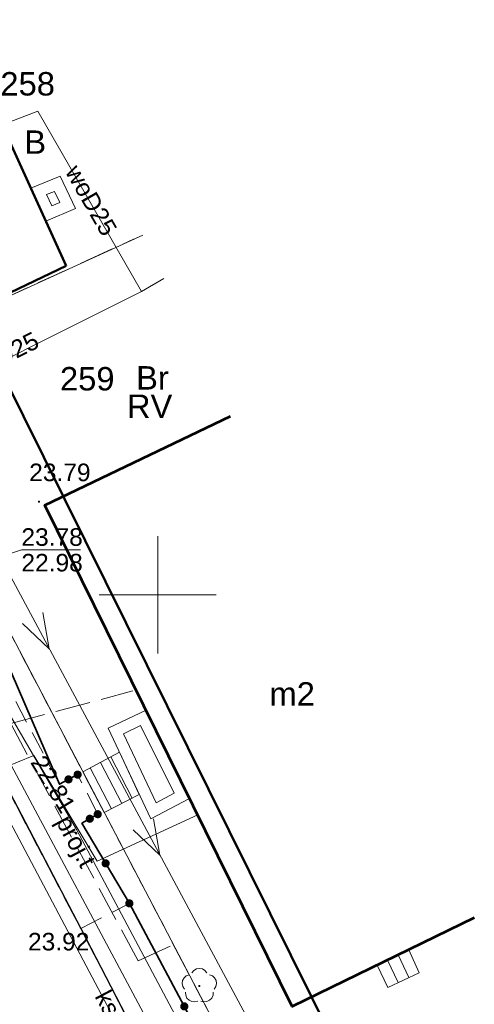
# Model space of a CAD drawing. Extents: x 5491061 to 5491264, y 5912943 to 5913063.
# Tile 57 of 58: x 5491244 to 5491264, y 5912983 to 5913025. Entities that reach past the tile are written whole.
import ezdxf
from ezdxf.enums import TextEntityAlignment as Align

# ---------------------------------------------------------------- set-up
doc = ezdxf.new("R2010")
doc.units = 0
for name, pattern in [('DGN Style 3', [2.568211, 1.834436, -0.733774]), ('PRZER1-1', [1, 0.5, -0.5]), ('PRZER2-1', [1.5, 1, -0.5]), ('PRZER3-1', [2, 1.5, -0.5])]:
    doc.linetypes.add(name, pattern=pattern)
doc.layers.get('0').update_dxf_attribs({"linetype": 'CONTINUOUS'})
for name, color, linetype, lineweight in [('GESBTO', 7, 'CONTINUOUS', 18), ('GESBZO', 7, 'CONTINUOUS', 50), ('GESBZO_O', 7, 'CONTINUOUS', 50), ('GESDZI', 7, 'CONTINUOUS', 18), ('GESDZI_O', 7, 'CONTINUOUS', 18), ('GESKKL', 82, 'CONTINUOUS', 18), ('GESKKL_O', 82, 'CONTINUOUS', 18), ('GESSCH', 7, 'CONTINUOUS', 18), ('GESUZY', 96, 'CONTINUOUS', 18), ('GESUZY_O', 96, 'CONTINUOUS', 18), ('GSLKOG', 7, 'CONTINUOUS', 35), ('GSLKRW', 7, 'CONTINUOUS', 25), ('GSPRDL', 96, 'CONTINUOUS', 18), ('GSPWPS', 7, 'CONTINUOUS', 13), ('GSPWPS_O', 7, 'CONTINUOUS', 13), ('GSSKOA', 7, 'CONTINUOUS', 18), ('GSSKOD', 7, 'CONTINUOUS', 18), ('GULEPR', 1, 'CONTINUOUS', 18), ('GULGPR', 52, 'CONTINUOUS', 18), ('GULKPR', 36, 'CONTINUOUS', 18), ('GULKPR_O', 36, 'CONTINUOUS', 18), ('GULTPR', 30, 'CONTINUOUS', 18), ('GULTPR_O', 30, 'CONTINUOUS', 18), ('GULWPR', 5, 'CONTINUOUS', 18), ('GULWPR_O', 5, 'CONTINUOUS', 18), ('GUPPRZ_O', 7, 'CONTINUOUS', 18), ('Siatka krzyży', 7, 'CONTINUOUS', 18), ('Zakres opracowania', 1, 'DGN Style 3', 50)]:
    doc.layers.add(name, color=color, linetype=linetype, lineweight=lineweight)
doc.styles.add('Arial', font='arial.ttf')

# ---------------------------------------------------------------- blocks, each defined once
blk = doc.blocks.new('D_GSPWPS1')
blk.add_hatch(color=0).paths.add_polyline_path([(-0.045, 0), (-0.043467, -0.011647), (-0.038971, -0.0225), (-0.03182, -0.03182), (-0.0225, -0.038971), (-0.011647, -0.043467), (0, -0.045), (0.011647, -0.043467), (0.0225, -0.038971), (0.03182, -0.03182), (0.038971, -0.0225), (0.043467, -0.011647), (0.045, 0), (0.043467, 0.011647), (0.038971, 0.0225), (0.03182, 0.03182), (0.0225, 0.038971), (0.011647, 0.043467), (0, 0.045), (-0.011647, 0.043467), (-0.0225, 0.038971), (-0.03182, 0.03182), (-0.038971, 0.0225), (-0.043467, 0.011647)])
blk = doc.blocks.new('D_GSPRDL1')
blk.add_hatch(color=0).paths.add_polyline_path([(0, -0.045), (0.013906, -0.042798), (0.02645, -0.036406), (0.036406, -0.02645), (0.042798, -0.013906), (0.045, 0), (0.042798, 0.013906), (0.036406, 0.02645), (0.02645, 0.036406), (0.013906, 0.042798), (0, 0.045), (-0.013906, 0.042798), (-0.02645, 0.036406), (-0.036406, 0.02645), (-0.042798, 0.013906), (-0.045, 0), (-0.042798, -0.013906), (-0.036406, -0.02645), (-0.02645, -0.036406), (-0.013906, -0.042798)])
at = {"color": 0}
for points in [[(-0.635969, -0.134326), (-0.70458, -0.024001), (-0.731429, 0.103115), (-0.713292, 0.231763), (-0.652348, 0.346501), (-0.55591, 0.433559), (-0.435555, 0.482485)], [(-0.324277, 0.563333), (-0.240553, 0.662679), (-0.127956, 0.727494), (0, 0.75), (0.127956, 0.727494), (0.240553, 0.662679), (0.324277, 0.563333)], [(0.435555, 0.482485), (0.55591, 0.433559), (0.652348, 0.346501), (0.713292, 0.231763), (0.731429, 0.103115), (0.70458, -0.024001), (0.635969, -0.134326)], [(-0.068773, -0.646351), (-0.194901, -0.677512), (-0.324092, -0.663766), (-0.440839, -0.606763), (-0.531129, -0.513345), (-0.584125, -0.394725), (-0.593465, -0.265141)], [(0.593465, -0.265141), (0.584125, -0.394725), (0.531129, -0.513345), (0.440839, -0.606763), (0.324092, -0.663766), (0.194901, -0.677512), (0.068773, -0.646351)]]:
    blk.add_lwpolyline(points, dxfattribs=at)
blk = doc.blocks.new('D_KOLO')
blk.add_hatch(color=0).paths.add_polyline_path([(-0.175, 0), (-0.169037, -0.045293), (-0.151554, -0.0875), (-0.123744, -0.123744), (-0.0875, -0.151554), (-0.045293, -0.169037), (0, -0.175), (0.045293, -0.169037), (0.0875, -0.151554), (0.123744, -0.123744), (0.151554, -0.0875), (0.169037, -0.045293), (0.175, 0), (0.169037, 0.045293), (0.151554, 0.0875), (0.123744, 0.123744), (0.0875, 0.151554), (0.045293, 0.169037), (0, 0.175), (-0.045293, 0.169037), (-0.0875, 0.151554), (-0.123744, 0.123744), (-0.151554, 0.0875), (-0.169037, 0.045293)])
blk = doc.blocks.new('D_GSLKOG1')
blk.add_hatch(color=0).paths.add_polyline_path([(-0.175, 0), (-0.169037, -0.045293), (-0.151554, -0.0875), (-0.123744, -0.123744), (-0.0875, -0.151554), (-0.045293, -0.169037), (0, -0.175), (0.045293, -0.169037), (0.0875, -0.151554), (0.123744, -0.123744), (0.151554, -0.0875), (0.169037, -0.045293), (0.175, 0), (0.169037, 0.045293), (0.151554, 0.0875), (0.123744, 0.123744), (0.0875, 0.151554), (0.045293, 0.169037), (0, 0.175), (-0.045293, 0.169037), (-0.0875, 0.151554), (-0.123744, 0.123744), (-0.151554, 0.0875), (-0.169037, 0.045293)])
blk = doc.blocks.new('D_SUEP1')
at = {"color": 0}
blk.add_lwpolyline([(-0.75, -0.5), (0.75, 0), (-0.75, 0.5)], dxfattribs=at)

msp = doc.modelspace()

# ---------------------------------------------------------------- linework, layer by layer
at = {"layer": 'GESBTO', "color": 252, "linetype": 'Continuous', "lineweight": 18, "true_color": 0x939598, "elevation": 10.18}
for points in [[(5491244.58545, 5913017.36499), (5491245.83398, 5913017.87821), (5491246.48659, 5913016.50662), (5491245.22729, 5913015.95531)], [(5491245.25556, 5913017.09985), (5491245.58599, 5913017.23568), (5491245.81341, 5913016.75772), (5491245.47816, 5913016.61096)], [(5491249.50238, 5912995.07483), (5491247.8787, 5912994.30664), (5491249.70015, 5912990.43822), (5491251.36385, 5912991.30434)], [(5491249.27172, 5912994.41256), (5491248.54366, 5912994.06811), (5491249.93084, 5912991.12202), (5491250.69885, 5912991.52184)]]:
    msp.add_lwpolyline(points, close=True, dxfattribs=at)
at = {"layer": 'GESBZO', "color": 252, "linetype": 'Continuous', "lineweight": 50, "true_color": 0x939598, "elevation": 10.18}
msp.add_lwpolyline([(5491246.09371, 5913014.0524), (5491237.6, 5913010), (5491231.33, 5913023.54), (5491239.98, 5913027.48)], close=True, dxfattribs=at)
at = {"layer": 'GESBZO', "color": 252, "linetype": 'Continuous', "lineweight": 53, "true_color": 0x939598, "elevation": 10.18, "flags": 128}
msp.add_lwpolyline([(5491263.52463, 5912986.19688), (5491255.75, 5912982.42), (5491245.18, 5913003.83), (5491253.1149, 5913007.63308)], dxfattribs=at)
at = {"layer": 'GESDZI', "color": 252, "linetype": 'Continuous', "lineweight": 13, "true_color": 0x939598, "elevation": 10.22, "flags": 128}
for points in [[(5491256.08236, 5912974.72878), (5491255.96, 5912974.97), (5491237.6, 5913010), (5491229.38, 5913025.75), (5491224.63, 5913035.27), (5491222.33, 5913039.88), (5491219.13615, 5913046.27981)], [(5491240.49036, 5913030.31232), (5491229.38, 5913025.75), (5491237.6, 5913010), (5491249.35807, 5913015.36932)], [(5491249.35807, 5913015.36932), (5491237.6, 5913010), (5491255.96, 5912974.97), (5491256.08236, 5912974.72878)]]:
    msp.add_lwpolyline(points, dxfattribs=at)
at = {"layer": 'GESKKL', "color": 252, "linetype": 'PRZER3-1', "lineweight": 13, "true_color": 0x939598, "elevation": 10.06}
msp.add_lwpolyline([(5491256.08236, 5912974.72878), (5491255.96, 5912974.97), (5491237.6, 5913010), (5491249.35807, 5913015.36932)], dxfattribs=at)
at = {"layer": 'GESSCH', "color": 252, "linetype": 'Continuous', "lineweight": 18, "true_color": 0x939598, "elevation": 10.18}
for points in [[(5491246.8081, 5912992.43573), (5491247.7193, 5912990.69756), (5491249.21479, 5912991.46903), (5491248.36561, 5912993.27252)], [(5491259.37627, 5912984.18163), (5491259.83026, 5912983.22959), (5491261.16742, 5912983.85914), (5491260.72869, 5912984.83862)]]:
    msp.add_lwpolyline(points, close=True, dxfattribs=at)
for points in [[(5491248.9114, 5912991.31252), (5491248.00128, 5912993.07678)], [(5491248.02269, 5912990.85406), (5491247.12024, 5912992.60343)], [(5491248.46704, 5912991.08329), (5491247.56076, 5912992.8401)], [(5491260.72502, 5912983.65086), (5491260.27059, 5912984.61608)], [(5491260.27265, 5912983.43788), (5491259.82081, 5912984.39758)]]:
    msp.add_lwpolyline(points, dxfattribs=at)
at = {"layer": 'GESUZY', "color": 252, "linetype": 'PRZER1-1', "lineweight": 13, "true_color": 0x939598, "elevation": 10.08}
for points in [[(5491256.08236, 5912974.72878), (5491255.96, 5912974.97), (5491237.6, 5913010), (5491229.38, 5913025.75), (5491219.13573, 5913046.27962)], [(5491240.49036, 5913030.31232), (5491229.38, 5913025.75), (5491237.6, 5913010), (5491249.35807, 5913015.36932)], [(5491256.08236, 5912974.72878), (5491255.96, 5912974.97), (5491237.6, 5913010), (5491249.35807, 5913015.36932)]]:
    msp.add_lwpolyline(points, dxfattribs=at)
at = {"layer": 'GSLKOG', "color": 252, "linetype": 'Continuous', "lineweight": 35, "true_color": 0x939598, "elevation": 10.18}
for points in [[(5491240.75986, 5913003.56047), (5491245.8, 5912991.91), (5491246.58, 5912992.32)], [(5491247.44, 5912990.63), (5491246.76, 5912990.24), (5491248.79, 5912986.82)], [(5491253.48, 5912978.02), (5491248.79, 5912986.82)]]:
    msp.add_lwpolyline(points, dxfattribs=at)
at = {"layer": 'GSLKRW', "color": 252, "linetype": 'Continuous', "lineweight": 30, "true_color": 0x939598, "elevation": 10.18, "flags": 128}
msp.add_lwpolyline([(5491216.73249, 5913045.18142), (5491218.21448, 5913042.03219), (5491225.2799, 5913027.39856), (5491234.22414, 5913009.53654), (5491241.13079, 5912996.41127), (5491246.71, 5912985.74), (5491253.15671, 5912973.29674)], dxfattribs=at)
at = {"layer": 'GSSKOA', "color": 252, "linetype": 'PRZER3-1', "lineweight": 13, "true_color": 0x939598, "elevation": 10.18}
msp.add_lwpolyline([(5491253.15671, 5912973.29674), (5491246.71, 5912985.74), (5491241.13079, 5912996.41127), (5491234.22414, 5913009.53654), (5491225.2799, 5913027.39856), (5491218.21448, 5913042.03219), (5491216.73249, 5913045.18142)], dxfattribs=at)
at = {"layer": 'GSSKOD', "color": 252, "linetype": 'PRZER2-1', "lineweight": 13, "true_color": 0x939598, "elevation": 10.18}
for points in [[(5491225.2799, 5913027.39856), (5491234.22414, 5913009.53654), (5491241.13079, 5912996.41127), (5491246.71, 5912985.74), (5491248.79, 5912986.82), (5491246.76, 5912990.24), (5491247.44, 5912990.63), (5491246.58, 5912992.32), (5491245.8, 5912991.91), (5491240.58, 5913001.82), (5491241.33, 5913002.17), (5491238.88, 5913006.9), (5491238.18, 5913006.5), (5491232.9, 5913016.89), (5491233.18, 5913017.02), (5491232.71, 5913018.05), (5491232.39, 5913017.91), (5491229.83, 5913022.98), (5491231.31, 5913023.68), (5491230, 5913026.14)], [(5491246.71, 5912985.74), (5491248.79, 5912986.82), (5491253.48, 5912978.02), (5491255.42, 5912974.46), (5491255.44227, 5912974.41547)], [(5491253.15671, 5912973.29674), (5491246.71, 5912985.74)]]:
    msp.add_lwpolyline(points, dxfattribs=at)
at = {"layer": 'GULEPR', "color": 252, "linetype": 'Continuous', "lineweight": 13, "true_color": 0x939598, "elevation": 10.14, "flags": 128}
for points in [[(5491220.47896, 5913046.89343), (5491225.494, 5913034.866), (5491242.65037, 5913002.75964), (5491257.35325, 5912975.35085)], [(5491253.90012, 5912973.66062), (5491253.455, 5912974.53), (5491239.673, 5913000.332), (5491235.484, 5913008.407), (5491223.491, 5913032.488), (5491219.052, 5913041.607), (5491217.3607, 5913045.46849)]]:
    msp.add_lwpolyline(points, dxfattribs=at)
at = {"layer": 'GULGPR', "color": 252, "linetype": 'Continuous', "lineweight": 18, "true_color": 0x939598, "elevation": 10.14}
msp.add_lwpolyline([(5491251.70872, 5912990.60578), (5491247.415, 5912988.625), (5491244.707, 5912993.141), (5491243.31858, 5912992.57148)], dxfattribs=at)
at = {"layer": 'GULKPR', "color": 252, "linetype": 'Continuous', "lineweight": 13, "true_color": 0x939598, "elevation": 10.14, "flags": 128}
msp.add_lwpolyline([(5491252.77668, 5912973.11072), (5491237.453, 5913002.08)], dxfattribs=at)
at = {"layer": 'GULTPR', "color": 252, "linetype": 'Continuous', "lineweight": 13, "true_color": 0x939598, "elevation": 10.14, "flags": 128}
msp.add_lwpolyline([(5491254.93612, 5912974.16772), (5491246.527, 5912989.971), (5491243.258, 5912995.581), (5491241.225, 5913000.285)], dxfattribs=at)
at = {"layer": 'GULTPR', "color": 252, "linetype": 'PRZER3-1', "lineweight": 18, "true_color": 0x939598, "elevation": 10.14}
for points in [[(5491241.33, 5912999.71), (5491243.72, 5912994.5), (5491248.94, 5912995.9)], [(5491243.72, 5912994.5), (5491249.16, 5912984.37), (5491250.64, 5912985.04)]]:
    msp.add_lwpolyline(points, dxfattribs=at)
at = {"layer": 'GULWPR', "color": 252, "linetype": 'Continuous', "lineweight": 18, "true_color": 0x939598, "elevation": 10.14}
msp.add_lwpolyline([(5491243.35106, 5913020.07611), (5491244.87485, 5913020.66291), (5491249.3106, 5913012.96085)], dxfattribs=at)
at = {"layer": 'GULWPR', "color": 252, "linetype": 'Continuous', "lineweight": 13, "true_color": 0x939598, "elevation": 10.14, "flags": 128}
msp.add_lwpolyline([(5491250.25859, 5913013.51494), (5491249.3106, 5913012.96085), (5491229.15585, 5913002.86989)], dxfattribs=at)
at = {"layer": 'GUPPRZ_O', "color": 252, "linetype": 'Continuous', "lineweight": 13, "true_color": 0x939598, "elevation": 10.8, "flags": 128}
msp.add_lwpolyline([(5491240.86807, 5913000.82726), (5491244.17824, 5913001.92193), (5491246.69824, 5913001.92193)], dxfattribs=at)
at = {"layer": 'Siatka krzyży', "color": 252, "linetype": 'Continuous', "true_color": 0x939598, "elevation": 100, "flags": 128}
for points in [[(5491250, 5913000), (5491250, 5913002.5)], [(5491252.5, 5913000), (5491247.5, 5913000)], [(5491252.5, 5913000), (5491247.5, 5913000)], [(5491250, 5913000), (5491250, 5912997.5)]]:
    msp.add_lwpolyline(points, dxfattribs=at)
at = {"layer": 'Zakres opracowania', "color": 6, "linetype": 'Continuous', "ltscale": 0.5, "flags": 128}
msp.add_lwpolyline([(5491202.66694, 5912975.10643), (5491257.43858, 5912981.08121), (5491234.58112, 5913027.14092), (5491186.4563, 5913003.82328)], close=True, dxfattribs=at)

# ---------------------------------------------------------------- block references
at = {"layer": 'GSLKOG', "color": 252, "linetype": 'Continuous', "lineweight": 35, "true_color": 0x939598}
for name, p, rotation in [('D_GSLKOG1', (5491246.58, 5912992.32, 10.18), 27.72825742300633), ('D_KOLO', (5491246.19, 5912992.115, 10.18), 27.7282574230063), ('D_KOLO', (5491246.19, 5912992.115, 10.18), 27.7282574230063), ('D_GSLKOG1', (5491247.44, 5912990.63, 10.18), 209.8355390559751), ('D_KOLO', (5491247.1, 5912990.435, 10.18), 209.8355390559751), ('D_KOLO', (5491247.1, 5912990.435, 10.18), 209.8355390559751), ('D_KOLO', (5491247.775, 5912988.53, 10.18), 300.6919804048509), ('D_KOLO', (5491247.775, 5912988.53, 10.18), 300.6919804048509), ('D_GSLKOG1', (5491248.79, 5912986.82, 10.18), 300.6919804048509), ('D_GSLKOG1', (5491248.79, 5912986.82, 10.18), 118.0555875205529), ('D_KOLO', (5491251.135, 5912982.42, 10.18), 118.0555875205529), ('D_KOLO', (5491251.135, 5912982.42, 10.18), 118.0555875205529)]:
    msp.add_blockref(name, p, dxfattribs=dict(at, rotation=rotation))
at = {"layer": 'GSPRDL', "color": 252, "linetype": 'Continuous', "lineweight": 18, "true_color": 0x939598}
msp.add_blockref('D_GSPRDL1', (5491251.779, 5912983.29, 10.12), dxfattribs=at)
at = {"layer": 'GSPWPS', "color": 252, "linetype": 'Continuous', "lineweight": 13, "true_color": 0x939598}
msp.add_blockref('D_GSPWPS1', (5491244.9305, 5913003.98304, 10.08), dxfattribs=at)
at = {"layer": 'GULEPR', "color": 252, "linetype": 'Continuous', "lineweight": 18, "true_color": 0x939598, "rotation": 298.2104192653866}
for p in [(5491245.01393, 5912998.35355, 10.14), (5491249.74104, 5912989.54138, 10.14)]:
    msp.add_blockref('D_SUEP1', p, dxfattribs=at)

# ---------------------------------------------------------------- texts
at = {"layer": 'GESBZO_O', "color": 252, "linetype": 'Continuous', "lineweight": 0, "true_color": 0x939598, "style": 'Arial'}
msp.add_text('m2', height=1, dxfattribs=at).set_placement((5491255.745, 5912995.26844), align=Align.CENTER)
at = {"layer": 'GESDZI_O', "color": 251, "linetype": 'Continuous', "lineweight": 0, "true_color": 0x636466, "style": 'Arial'}
for s, p in [('258', (5491243.27912, 5913021.32957)), ('259', (5491245.8259, 5913008.73108))]:
    msp.add_text(s, height=1, dxfattribs=at).set_placement(p)
at = {"layer": 'GESKKL_O', "color": 252, "linetype": 'Continuous', "lineweight": 0, "true_color": 0x939598, "style": 'Arial'}
msp.add_text('RV', height=1, dxfattribs=at).set_placement((5491249.65618, 5913007.5569), align=Align.CENTER)
at = {"layer": 'GESUZY_O', "color": 251, "linetype": 'Continuous', "lineweight": 0, "true_color": 0x636466, "style": 'Arial'}
for s, p in [('B', (5491244.76798, 5913018.83947)), ('Br', (5491249.77594, 5913008.76888))]:
    msp.add_text(s, height=1, dxfattribs=at).set_placement(p, align=Align.CENTER)
at = {"layer": 'GSPWPS_O', "color": 251, "linetype": 'Continuous', "lineweight": 0, "true_color": 0x636466, "style": 'Arial'}
for s, p in [('23.79', (5491244.51046, 5913004.85705)), ('23.92', (5491244.46, 5912984.81))]:
    msp.add_text(s, height=0.75, dxfattribs=at).set_placement(p)
at = {"layer": 'GULKPR_O', "color": 251, "linetype": 'Continuous', "lineweight": 0, "true_color": 0x636466, "style": 'Arial'}
msp.add_text('ks300', height=0.75, rotation=297.877203, dxfattribs=at).set_placement((5491247.94561, 5912981.61616), align=Align.CENTER)
at = {"layer": 'GULTPR_O', "color": 252, "linetype": 'Continuous', "lineweight": 0, "true_color": 0x939598, "style": 'Arial'}
msp.add_text('proj.t', height=0.75, rotation=298.236635, dxfattribs=at).set_placement((5491246.18145, 5912989.29615), align=Align.CENTER)
at = {"layer": 'GULWPR_O', "color": 252, "linetype": 'Continuous', "lineweight": 0, "true_color": 0x939598, "style": 'Arial'}
for rotation, p in [(299.938411, (5491246.83841, 5913016.66541)), (26.595927, (5491243.54795, 5913009.87448))]:
    msp.add_text('woD25', height=0.75, rotation=rotation, dxfattribs=at).set_placement(p, align=Align.CENTER)
at = {"layer": 'GUPPRZ_O', "color": 251, "linetype": 'Continuous', "lineweight": 0, "true_color": 0x636466, "style": 'Arial'}
for s, p in [('23.78', (5491244.17824, 5913002.09443)), ('22.98', (5491244.17824, 5913000.99943))]:
    msp.add_text(s, height=0.75, dxfattribs=at).set_placement(p)
msp.add_text('22.81', height=0.75, rotation=300.948828, dxfattribs=at).set_placement((5491244.54158, 5912992.8462))

doc.saveas('drawing.dxf')
